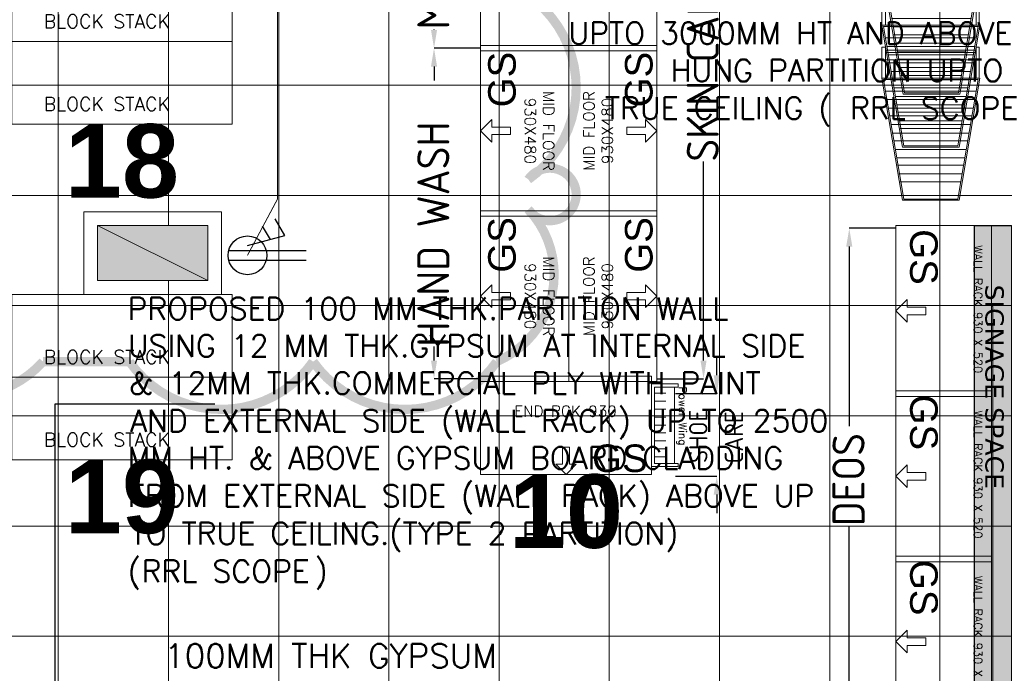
# Model space of a CAD drawing. Header units: millimetres. Extents: x 52937 to 262245, y 6619 to 63681.
# Tile 32 of 56: x 76875 to 82235, y 27302 to 30860. Entities that reach past the tile are written whole.
import ezdxf

# ---------------------------------------------------------------- set-up
doc = ezdxf.new("R2010")
doc.units = ezdxf.units.MM
doc.linetypes.add('CONTINU', pattern=[0])
for name, color, linetype in [('ARROWS', 6, 'Continuous'), ('CLOUD-REVISIONS', 8, 'Continuous'), ('DIMENSIONS & CATEGORY - BREAKUP', 8, 'Continuous'), ('E-16A-RAW-POINT', 6, 'Continuous'), ('E-P D B -01', 211, 'Continuous'), ('PORTAL', 8, 'Continuous')]:
    doc.layers.add(name, color=color, linetype=linetype)
for name, color, linetype, lineweight in [('BAYS-RR', 8, 'Continuous', 0), ('COLUMN', 8, 'Continuous', 0), ('FLOORING-WITH-HATCH', 8, 'Continuous', 20), ('HATCH', 8, 'Continuous', 5), ('TEXT', 8, 'Continuous', 5), ('TROLLY-GUARD', 8, 'Continuous', 0)]:
    doc.layers.add(name, color=color, linetype=linetype, lineweight=lineweight)
doc.styles.add('ARIAL', font='romans.shx', dxfattribs={"width": 0.8})
doc.styles.add('ISO', font='iso.shx', dxfattribs={"height": 175})
doc.styles.add('no', font='arialbd.ttf', dxfattribs={"height": 400})
doc.styles.add('Scale_50', font='simplex.shx', dxfattribs={"height": 75})
pattern_1 = [(270, (-10519421.813, -1781447.46), (62.5, -31.25), [0, -62.5])]

# ---------------------------------------------------------------- blocks, each defined once
blk = doc.blocks.new('930 X 530 - WALL-RACK')
at = {"layer": 'BAYS-RR'}
blk.add_lwpolyline([(2181182.7, -389879), (2182112.7, -389879), (2182112.7, -389359), (2181182.7, -389359)], close=True, dxfattribs=at)
blk.add_lwpolyline([(2181647.7, -389879), (2181586.3, -389817.7), (2181627.2, -389817.7), (2181627.2, -389715.4), (2181668.1, -389715.4), (2181668.1, -389817.7), (2181709, -389817.7), (2181647.7, -389879)], dxfattribs=at)
at = {"layer": 'BAYS-RR', "insert": (2181638.1, -389409), "char_height": 45, "width": 1264.967, "attachment_point": 2, "rotation": 360, "style": 'Scale_50'}
blk.add_mtext('WALL RACK 930 X 520', dxfattribs=at)
blk = doc.blocks.new('TUG-PALLETE - (1200 X 450)')
at = {"layer": 'BAYS-RR'}
blk.add_lwpolyline([(0, 0), (1200, 0), (1200, 450), (0, 450)], close=True, dxfattribs=at)
at = {"layer": 'BAYS-RR', "insert": (173.8, 146.7), "char_height": 75, "width": 1453.667, "attachment_point": 1, "style": 'Scale_50'}
blk.add_mtext('\\pt1125;{\\Fsimplex.shx|c1;BLOCK STACK}', dxfattribs=at)
blk = doc.blocks.new('TROLLY-GUARD')
for p, q in [((0, 573.6), (0, 552.2)), ((181.5, 573.6), (0, 573.6)), ((181.5, 552.2), (0, 552.2)), ((17.8, 552.2), (17.8, 21.4)), ((32, 552.2), (32, 21.4)), ((74.8, 552.2), (74.8, 21.4)), ((92.5, 552.2), (92.5, 21.4)), ((895, 452.5), (181.5, 573.6)), ((181.5, 573.6), (181.5, 3.6)), ((887.9, 445.4), (188.7, 562.9)), ((188.7, 562.9), (188.7, 10.7)), ((256.3, 552.2), (256.3, 22)), ((306.1, 545.1), (306.1, 30.4)), ((306.1, 520.2), (306.1, 30.4)), ((356, 538), (356, 38.8)), ((402.2, 527.3), (402.2, 46.6)), ((452.1, 520.2), (452.1, 54.9)), ((452.1, 520.2), (452.1, 54.9)), ((256.3, 513), (256.3, 22)), ((356, 513), (356, 38.8)), ((501.9, 513), (501.9, 63.3)), ((501.9, 513), (501.9, 63.3)), ((548.2, 505.9), (548.2, 71.1)), ((548.2, 71.1), (548.2, 505.9)), ((548.2, 505.9), (548.2, 505.9)), ((598, 495.2), (598, 79.4)), ((647.8, 488.1), (647.8, 87.8)), ((690.6, 481), (690.6, 95)), ((740.4, 473.9), (740.4, 103.4)), ((786.7, 466.8), (786.7, 111.1)), ((887.9, 128.1), (887.9, 445.4)), ((895, 121), (895, 452.5)), ((895, 121), (181.5, 0)), ((887.9, 128.1), (188.7, 10.7)), ((0, 21.4), (0, 3.6)), ((0, 3.6), (0, 21.4)), ((0, 21.4), (181.5, 21.4)), ((181.5, 3.6), (0, 3.6)), ((181.5, 3.6), (181.5, 3.6)), ((188.7, 10.7), (188.7, 10.7))]:
    blk.add_line(p, q)
blk = doc.blocks.new('MID-FLOOR - (930 X 480)')
at = {"layer": 'BAYS-RR'}
blk.add_lwpolyline([(135, 0), (1065, 0), (1065, 480), (135, 480)], close=True, dxfattribs=at)
blk.add_lwpolyline([(600, 0), (538.6, 61.4), (579.5, 61.4), (579.5, 163.6), (620.5, 163.6), (620.5, 61.4), (661.4, 61.4), (600, 0)], dxfattribs=at)
at = {"layer": 'BAYS-RR', "insert": (600, 400), "char_height": 60, "width": 1414.967, "attachment_point": 2, "style": 'Scale_50'}
blk.add_mtext('MID FLOOR \\P930X480', dxfattribs=at)
blk = doc.blocks.new('Power Wing_540x175')
at = {"layer": 'BAYS-RR'}
for p, q in [((520, 150), (20, 150)), ((60.2, 20), (60.2, 95)), ((112.2, 20), (112.2, 95)), ((164.2, 20), (164.2, 95)), ((216.2, 20), (216.2, 95)), ((268.2, 20), (268.2, 95)), ((320.2, 20), (320.2, 95)), ((372.2, 20), (372.2, 95)), ((424.2, 20), (424.2, 95)), ((476.2, 20), (476.2, 95))]:
    blk.add_line(p, q, dxfattribs=at)
for points in [[(20, 175), (0, 175), (0, 0), (540, 0), (540, 175), (520, 175)], [(20, 175), (20, 20), (520, 20), (520, 175)]]:
    blk.add_lwpolyline(points, dxfattribs=at)
at = {"layer": 'BAYS-RR', "insert": (17.5, 229.9), "char_height": 50, "width": 428.235, "attachment_point": 1, "style": 'Scale_50'}
blk.add_mtext('Power Wing', dxfattribs=at)
blk = doc.blocks.new('END CAP 900X450')
at = {"layer": 'BAYS-RR'}
blk.add_lwpolyline([(90419.5, 78586), (90419.5, 79516.2), (89884.5, 79516.2), (89884.5, 78586)], close=True, dxfattribs=at)
blk.add_lwpolyline([(90419.5, 79051.1), (90364.2, 78995.8), (90364.2, 79032.7), (90272, 79032.7), (90272, 79069.6), (90364.2, 79069.6), (90364.2, 79106.5), (90419.5, 79051.1)], dxfattribs=at)
at = {"layer": 'BAYS-RR', "xscale": 0.8333333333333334, "yscale": 0.8333333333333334, "zscale": 0.8333333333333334}
blk.add_blockref('Power Wing_540x175', (89927, 79516.2), dxfattribs=at)
at = {"layer": 'BAYS-RR', "insert": (90045.2, 79047.9), "char_height": 60, "width": 827.63, "attachment_point": 2, "rotation": 90, "style": 'Scale_50'}
blk.add_mtext('\\pxqc;END RCK 930', dxfattribs=at)
blk = doc.blocks.new('16A-RAW-POINT')
at = {"layer": 'E-16A-RAW-POINT', "color": 6, "flags": 128}
for points in [[(0.307, 0.141), (0.307, 3.341)], [(0.707, 0.141), (0.707, 3.341)], [(0.907, 0.916), (1.321, 2.461), (2.014, 2.061)], [(1.16, 1.861), (1.714, 1.542)]]:
    blk.add_lwpolyline(points, dxfattribs=at)
blk.add_lwpolyline([(-0.293, 0.916, 1), (1.307, 0.916, 1)], format="xyb", close=True, dxfattribs=at)

msp = doc.modelspace()

# ---------------------------------------------------------------- hatches: boundary and pattern name
at = {"layer": 'COLUMN'}
msp.add_hatch(color=256, dxfattribs=at).paths.add_polyline_path([(77898.6, 29739.8), (77898.6, 29439.8), (77298.6, 29439.8), (77298.6, 29739.8)])
at = {"layer": 'FLOORING-WITH-HATCH', "linetype": 'CONTINU'}
h = msp.add_hatch(dxfattribs=at)
h.set_pattern_fill('_USER', color=8, scale=600, style=0, double=1, pattern_type=0)
h.set_pattern_definition([(0, (69884.6, 45503.13), (0, 600), []), (90, (69884.6, 45503.13), (-600, 4e-14), [])])
h.paths.add_polyline_path([(87198.6, 29439.8), (86998.8, 29439.8), (86998.8, 17940.4), (82273.8, 17940.4), (82273.6, 29739.8), (82843.6, 29739.8), (82843.6, 31169.8), (85103.6, 31169.8), (85103.6, 29739.8), (87198.6, 29739.8)], flags=16)
h.paths.add_polyline_path([(71848.6, 44614.6), (72148.6, 44614.6), (72148.6, 43914.6), (71848.6, 43914.6)], flags=16)
h.paths.add_polyline_path([(77548.7, 44615.1), (77848.7, 44615.1), (77848.7, 43915.1), (77548.7, 43915.1)], flags=16)
h.paths.add_polyline_path([(83298.7, 44614.6), (83598.7, 44614.6), (83598.7, 43914.6), (83298.7, 43914.6)], flags=16)
h.paths.add_polyline_path([(83298.7, 40665.4), (83598.7, 40665.4), (83598.7, 39965.4), (83298.7, 39965.4)], flags=16)
h.paths.add_polyline_path([(77548.7, 40665.4), (77848.7, 40665.4), (77848.7, 39965.4), (77548.7, 39965.4)], flags=16)
h.paths.add_polyline_path([(71848.6, 40664.8), (72148.6, 40664.8), (72148.6, 39949.8), (71848.6, 39949.8)], flags=16)
h.paths.add_polyline_path([(77848.7, 35465.4), (77848.7, 34765.4), (77548.7, 34765.4), (77548.7, 35465.4)], flags=16)
h.paths.add_polyline_path([(83298.7, 35465.4), (83598.7, 35465.4), (83598.7, 34965.4), (83298.7, 34965.4)], flags=16)
h.paths.add_polyline_path([(77898.6, 29739.8), (77898.6, 29439.8), (77298.6, 29439.8), (77298.6, 29739.8)], flags=16)
h.paths.add_polyline_path([(72148.6, 29439.8), (71848.6, 29439.8), (71848.6, 30039.8), (72148.6, 30039.8)], flags=17)
h.paths.add_polyline_path([(68798.7, 30139.8), (69098.7, 30139.8), (69098.7, 29439.8), (68798.7, 29439.8)], flags=16)
h.paths.add_polyline_path([(86998.6, 12490.4), (86998.6, 12190.4), (86258.6, 12190.4), (86258.6, 12490.4)], flags=16)
h.paths.add_polyline_path([(71848.6, 37485.9), (71848.6, 38385.9), (73348.6, 38385.9), (73348.6, 37485.9)], flags=16)
h.paths.add_polyline_path([(70878.6, 40179.8), (71848.6, 40179.8), (71848.6, 40664.8), (72148.6, 40664.8), (72148.6, 39949.8), (70878.6, 39954.7), (68248.8, 39964.8), (68248.4, 35415.8), (71548.6, 35416), (72448.6, 35360.9), (72148.6, 35360.9), (72148.6, 34865.4), (71848.6, 34865.4), (71848.6, 35214.8), (65167.2, 35214.8), (67766.7, 29589.6), (74943.8, 29589.6), (74943.8, 26014.8), (76373.6, 26014.8), (76373.6, 26164.8), (76877.5, 26164.8), (76873.6, 23664.8), (76823.6, 23664.8), (76823.6, 20520.3), (76873.6, 20520.3), (76873.6, 19920.3), (76823.6, 19920.3), (76823.6, 16651.8), (78576, 15414), (78635.5, 15498), (79043.6, 15209.1), (78986.7, 15128.8), (82255.2, 12815.3), (82314.1, 12898.4), (82640.6, 12667.3), (82582, 12584.5), (86437.3, 9861.3), (86493.1, 9940.1), (86819.5, 9709), (86766.6, 9634.1), (90398.8, 7063.1), (90422.8, 7097.1), (90708.6, 6895.2), (90708.6, 12429.7), (92958.6, 12429.7), (93254.1, 33285.6), (86771.8, 33285.2), (86771.8, 45844.8), (69885.3, 45503.5), (69885.8, 42889.8), (70878.6, 42889.8)])
at = {"layer": 'HATCH'}
h = msp.add_hatch(dxfattribs=at)
h.set_pattern_fill('DOTS', color=256, scale=1000, angle=270)
h.set_pattern_definition(pattern_1)
h.paths.add_polyline_path([(82073.6, 29739.8), (82273.8, 29739.8), (82273.8, 17940.4), (82073.6, 17940.4)])
h = msp.add_hatch(dxfattribs=at)
h.set_pattern_fill('DOTS', color=256, scale=1000, angle=270)
h.set_pattern_definition(pattern_1)
h.paths.add_polyline_path([(82073.6, 29739.8), (82273.8, 29739.8), (82273.8, 17940.4), (82073.6, 17940.4)])

# ---------------------------------------------------------------- linework, layer by layer
at = {"layer": 'ARROWS'}
msp.add_lwpolyline([(77067.7, 26364.9), (77067.7, 28769.5), (77936.7, 28769.5)], dxfattribs=at)
at = {"layer": 'CLOUD-REVISIONS', "const_width": 50}
msp.add_lwpolyline([(82966.2, 33668.5, -0.520567), (81966.2, 33668.5, -0.520567), (80966.2, 33668.5, -0.520567), (79966.2, 33668.5, -0.520567), (79644.2, 32990.6, -0.520567), (79644.2, 31990.6, -0.520567), (79644.2, 30990.6, -0.520567), (79644.2, 29990.6, -3.183896), (79644.2, 29827.1, -0.520567), (79472.2, 28999, -0.520567), (78472.2, 28999, -0.520567), (77472.2, 28999), (77001.7, 28999, -0.520567), (76104.2, 29101.5, -3.183896), (76104.2, 29265, -0.520567), (76104.2, 30265, -0.520567), (76104.2, 31265, -0.520567), (76104.2, 32265, -0.382236), (75971.7, 33265), (76277.7, 33693.5, -0.666371), (76269.7, 34570, -0.520567), (76269.7, 35570, -0.520567)], format="xyb", dxfattribs=at)
at = {"layer": 'COLUMN'}
msp.add_line((77298.6, 29739.8), (77898.6, 29439.8), dxfattribs=at)
for points in [[(77223.6, 29364.8), (77223.6, 29814.8), (77973.6, 29814.8), (77973.6, 29364.8)], [(77223.6, 29364.8), (77223.6, 29814.8), (77973.6, 29814.8), (77973.6, 29364.8)], [(77898.6, 29739.8), (77898.6, 29439.8), (77298.6, 29439.8), (77298.6, 29739.8)], [(77298.6, 29439.8), (77298.6, 29739.8), (77898.6, 29739.8), (77898.6, 29439.8)], [(77298.6, 29439.8), (77298.6, 29739.8), (77898.6, 29739.8), (77898.6, 29439.8)]]:
    msp.add_lwpolyline(points, close=True, dxfattribs=at)
at = {"layer": 'DIMENSIONS & CATEGORY - BREAKUP', "color": 8}
for p, q in [((79130.6, 30804.8), (79130.6, 30807.5)), ((79384.1, 30704.8), (79130.6, 30704.8)), ((79384.1, 30704.8), (79130.6, 30704.8)), ((79130.6, 30604.8), (79130.6, 30529.2)), ((80597.8, 29004.8), (80597.8, 30087.4)), ((81644.8, 29724.8), (81391.3, 29724.8)), ((81391.3, 29624.8), (81391.3, 28647.1)), ((79130.6, 29004.8), (79130.6, 29080.5)), ((80669.7, 28924.8), (80669.7, 29024.8)), ((79384.1, 28904.8), (79130.6, 28904.8)), ((80344.1, 28904.8), (80597.8, 28904.8)), ((80445, 28824.8), (80669.7, 28824.8)), ((80445, 28374.8), (80669.7, 28374.8)), ((80669.7, 28274.8), (80669.7, 28174.8)), ((81391.3, 27124.8), (81391.3, 28102.6))]:
    msp.add_line(p, q, dxfattribs=at)
for points in [[(79113.9, 30804.8), (79147.2, 30804.8), (79130.6, 30704.8)], [(79113.9, 30604.8), (79147.2, 30604.8), (79130.6, 30704.8)], [(81374.6, 29624.8), (81407.9, 29624.8), (81391.3, 29724.8)], [(79113.9, 29004.8), (79147.2, 29004.8), (79130.6, 28904.8)], [(80581.1, 29004.8), (80614.4, 29004.8), (80597.8, 28904.8)], [(80653, 28924.8), (80686.4, 28924.8), (80669.7, 28824.8)], [(80653, 28274.8), (80686.4, 28274.8), (80669.7, 28374.8)]]:
    msp.add_solid(points, dxfattribs=at)
at = {"layer": 'E-P D B -01', "color": 1, "linetype": 'ByBlock', "const_width": 5}
msp.add_lwpolyline([(78115, 29577.4), (78278.6, 29884.1), (78278.6, 40170.9), (77954.2, 40309), (77954.2, 40814.4)], dxfattribs=at)
at = {"layer": 'HATCH'}
msp.add_lwpolyline([(82165, 18341.4), (82165, 29296.1, -1), (82173.8, 29296.1), (82173.8, 18341.4, -1)], format="xyb", close=True, dxfattribs=at)
at = {"layer": 'PORTAL'}
msp.add_lwpolyline([(82073.6, 29739.8), (82273.8, 29739.8), (82273.8, 17940.4), (82073.6, 17940.4)], close=True, dxfattribs=at)
msp.add_lwpolyline([(82073.6, 29739.8), (82273.8, 29739.8), (82273.8, 17940.4), (82073.6, 17940.4)], close=True, dxfattribs=at)

# ---------------------------------------------------------------- block references
at = {"layer": 'BAYS-RR', "ltscale": 50}
for p, rotation in [((79384.1, 31754.8), 270), ((80344.1, 30554.8), 89.99999999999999), ((79384.1, 30854.8), 270), ((80344.1, 29654.8), 89.99999999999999), ((79384.1, 29954.8), 270), ((80344.1, 28754.8), 89.99999999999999)]:
    msp.add_blockref('MID-FLOOR - (930 X 480)', p, dxfattribs=dict(at, rotation=rotation))
at = {"layer": 'BAYS-RR'}
for p in [(76831.5, 30741.6), (76831.5, 30291.6), (76831.5, 28914.8), (76831.5, 28464.8)]:
    msp.add_blockref('TUG-PALLETE - (1200 X 450)', p, dxfattribs=at)
for name, p, rotation in [('930 X 530 - WALL-RACK', (471523.8, 2210922.5), 270.0000000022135), ('930 X 530 - WALL-RACK', (471524, 2210022.5), 270.0000000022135), ('END CAP 900X450', (798.1, 118804.3), 270), ('930 X 530 - WALL-RACK', (471524, 2209122.5), 270.0000000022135)]:
    msp.add_blockref(name, p, dxfattribs=dict(at, rotation=rotation))
at = {"layer": 'E-16A-RAW-POINT', "xscale": -131.7775735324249, "yscale": 131.7775735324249, "zscale": 131.7775735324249, "rotation": 270}
msp.add_blockref('16A-RAW-POINT', (77994.3, 29510.6), dxfattribs=at)
at = {"layer": 'TROLLY-GUARD', "xscale": -0.9309525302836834, "yscale": 0.9309525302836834, "zscale": 0.9309525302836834, "rotation": 90}
for p in [(82105.8, 31288.4), (82102.5, 30999.4), (82102.5, 30710.5)]:
    msp.add_blockref('TROLLY-GUARD', p, dxfattribs=at)

# ---------------------------------------------------------------- texts
at = {"layer": 'DIMENSIONS & CATEGORY - BREAKUP', "color": 8, "linetype": 'CONTINU', "style": 'ISO'}
for s, height, p in [("MEN'S GROOM", 175, (79214, 30807.6)), ('SKIN CARE', 175, (80681.3, 30087.5)), ('HAND WASH', 175, (79214, 29080.5)), ('SHOE', 100, (80619.3, 28447.1)), ('CARE', 100, (80813.3, 28444.3)), ('DEOS', 175, (81474.7, 28102.7))]:
    msp.add_text(s, height=height, rotation=90, dxfattribs=at).set_placement(p)
at = {"layer": 'DIMENSIONS & CATEGORY - BREAKUP', "char_height": 150, "attachment_point": 2, "style": 'ISO'}
for s, insert, rotation in [('\\pxqc;{\\fArial|b0|i0|c0|p34;\\C5;GS}', (79425.3, 30534.2, 0), 90), ('\\pxqc;{\\fArial|b0|i0|c0|p34;\\C5;GS}', (80170.3, 30534.2, 0), 90), ('\\pxqc;{\\fArial|b0|i0|c0|p34;\\C5;GS}', (79425.3, 29634.2, 0), 90), ('\\pxqc;{\\fArial|b0|i0|c0|p34;\\C5;GS}', (80170.3, 29634.2, 0), 90), ('\\pxqc;{\\fArial|b0|i0|c0|p34;\\C1;GS}', (81872.5, 29568.5, 0), 270), ('\\pxqc;{\\fArial|b0|i0|c0|p34;\\C1;GS}', (81872.6, 28668.5, 0), 270), ('\\pxqc;{\\fArial|b0|i0|c0|p34;\\C1;GS}', (81872.7, 27768.5, 0), 270)]:
    msp.add_mtext_dynamic_manual_height_columns(s, width=221.456, gutter_width=1, heights=[0], dxfattribs=dict(at, insert=insert, rotation=rotation))
at = {"layer": 'DIMENSIONS & CATEGORY - BREAKUP', "attachment_point": 2}
for s, width, gutter_width, insert, char_height, style in [('18', 36.261, 750, (77431.5, 30291.6), 400, 'no'), ('\\pxqc;{\\fArial|b0|i0|c0|p34;\\C5;GS}', 221.456, 1, (80142.2, 28547.8, 0), 150, 'ISO'), ('19', 36.261, 750, (77431.5, 28464.8), 400, 'no'), ('10', 36.261, 750, (79849.1, 28384.8), 400, 'no')]:
    msp.add_mtext_dynamic_manual_height_columns(s, width=width, gutter_width=gutter_width, heights=[0], dxfattribs=dict(at, insert=insert, char_height=char_height, style=style))
at = {"layer": 'TEXT', "style": 'ARIAL'}
for s, height, rotation, p in [('UPTO 3000MM HT AND ABOVE', 120, 360, (79862.4, 30726.5)), ('HUNG PARTITION UPTO', 120, 360, (80419.5, 30524)), ('TRUE CEILING (', 120, 360, (80061.3, 30318.6)), ('RRL SCOPE', 120, 360, (81395.8, 30318.6)), ('PROPOSED 100 MM THK.PARTITION WALL', 120, 359.9994, (77462.3, 29227.1)), ('USING 12 MM THK.GYPSUM AT INTERNAL SIDE', 120, 359.9994, (77464.1, 29024.6)), ('& 12MM THK.COMMERCIAL PLY WITH PAINT', 120, 359.9994, (77469.1, 28822.1)), ('AND EXTERNAL SIDE (WALL RACK) UP TO 2500', 120, 359.9994, (77476.3, 28616.7)), ('MM HT. & ABOVE GYPSUM BOARD CLADDING', 120, 359.9994, (77462.3, 28414.2)), ('FROM EXTERNAL SIDE (WALL RACK) ABOVE UP', 120, 359.9994, (77462.3, 28208.8)), ('TO TRUE CEILING.(TYPE 2 PARTITION)', 120, 359.9994, (77478.4, 28003.4)), ('(', 120, 359.9994, (77463.8, 27798)), (')', 120, 359.9994, (78480.1, 27798)), ('RRL SCOPE', 120, 359.9994, (77538.8, 27798)), ('100MM THK GYPSUM', 130, 0.0006, (77662.3, 27332.2))]:
    msp.add_text(s, height=height, rotation=rotation, dxfattribs=at).set_placement(p)
at = {"layer": 'TEXT', "insert": (82130.5, 28122.9), "char_height": 100, "width": 1295.062, "attachment_point": 9, "rotation": 270, "style": 'ARIAL'}
msp.add_mtext('\\pxql;{\\fVerdana|b0|i0|c0|p34;\\W1;SIGNAGE SPACE}', dxfattribs=at)
msp.add_mtext('\\pxql;{\\fVerdana|b0|i0|c0|p34;\\W1;SIGNAGE SPACE}', dxfattribs=at)

doc.saveas('drawing.dxf')
